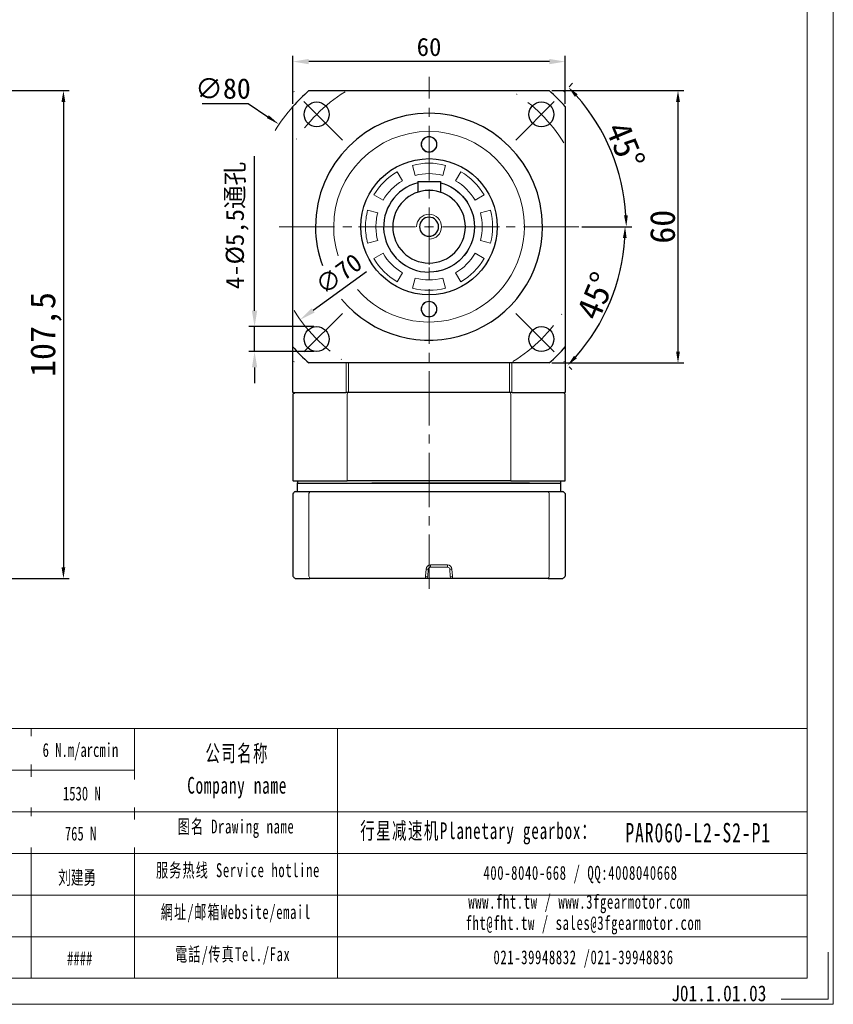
# Model space of a CAD drawing. Header units: millimetres. Extents: x 2035 to 2519, y 1001 to 1341.
# Tile 8 of 9: x 2340 to 2519, y 1001 to 1218. Entities that reach past the tile are written whole.
import ezdxf

# ---------------------------------------------------------------- set-up
doc = ezdxf.new("R2010")
doc.units = ezdxf.units.MM
doc.header["$PDSIZE"] = -5
doc.linetypes.add('ACAD_ISO10W100', pattern=[18, 12, -3, 0, -3])
doc.linetypes.add('点画线', pattern=[18, 12, -2, 2, -2])
doc.layers.get('0').update_dxf_attribs({"lineweight": 18})
doc.layers.get('Defpoints').update_dxf_attribs({"lineweight": 18})
for name, color, linetype, lineweight in [('6文字层', 3, 'Continuous', 35), ('7中心线层', 7, '点画线', 18), ('SLD-0', 7, 'Continuous', 18), ('中心线层', 7, 'ACAD_ISO10W100', 20), ('图框_外框线', 7, 'Continuous', 18), ('尺寸线层', 3, 'Continuous', 18), ('粗实线', 7, 'Continuous', 50), ('细实线', 7, 'Continuous', 18)]:
    doc.layers.add(name, color=color, linetype=linetype, lineweight=lineweight)
doc.styles.add('工程字', font='txt')
doc.styles.add('标准', font='txt', dxfattribs={"width": 0.667})
doc.styles.add('样式 1', font='txt', dxfattribs={"width": 0.8})
doc.dimstyles.new('DIMSTYLE_17', dxfattribs={"dimtxt": 8, "dimasz": 12, "dimexe": 0.18, "dimexo": 0.0625, "dimgap": 0.09, "dimtad": 1, "dimtih": 1, "dimtoh": 1, "dimdec": 3, "dimdsep": 46, "dimtxsty": 'Standard', "dimblk": '_CAXARROW', "dimcen": 0.09, "dimdle": 24, "dimadec": 0, "dimazin": 0, "dimtfac": 0.7, "dimtdec": 3, "dimtofl": 0, "dimtmove": 0, "dimatfit": 3, "dimfxl": 1, "dimtolj": 1, "dimarcsym": 0})
doc.dimstyles.new('ISO-25', dxfattribs={"dimtxt": 5.5, "dimasz": 1, "dimexe": 1.25, "dimexo": 0.625, "dimtad": 1, "dimtxsty": '工程字', "dimcen": 2.5, "dimdle": 2, "dimadec": 0, "dimazin": 0, "dimtfac": 1, "dimtmove": 0, "dimatfit": 3, "dimfxl": 1, "dimarcsym": 0})
doc.dimstyles.new('副本 ISO-25', dxfattribs={"dimtxt": 5.5, "dimasz": 2.5, "dimexe": 1.25, "dimexo": 0.625, "dimtad": 1, "dimtxsty": '工程字', "dimcen": 2.5, "dimdle": 5, "dimadec": 0, "dimazin": 0, "dimtfac": 1, "dimtmove": 0, "dimatfit": 3, "dimfxl": 1, "dimtolj": 1, "dimarcsym": 0})

# ---------------------------------------------------------------- blocks, each defined once
blk = doc.blocks.new('*D89')
at = {"layer": 'Defpoints', "color": 0}
for p in [(2276.94, 1202.07), (2310.44, 1094.57), (2349.51, 1094.57)]:
    blk.add_point(p, dxfattribs=at)
at = {"layer": '尺寸线层', "color": 0, "lineweight": -2}
for p, q in [((2277.57, 1202.07), (2350.76, 1202.07)), ((2349.51, 1199.57), (2349.51, 1097.07)), ((2311.07, 1094.57), (2350.76, 1094.57))]:
    blk.add_line(p, q, dxfattribs=at)
at = {"layer": '尺寸线层', "color": 0}
for points in [[(2349.92, 1199.57), (2349.09, 1199.57), (2349.51, 1202.07)], [(2349.09, 1097.07), (2349.92, 1097.07), (2349.51, 1094.57)]]:
    blk.add_solid(points, dxfattribs=at)
at = {"layer": '尺寸线层', "color": 0, "insert": (2345.67, 1148.32), "char_height": 5.5, "attachment_point": 5, "rotation": 90, "style": '工程字'}
blk.add_mtext('\\A1;107,5', dxfattribs=at)
blk = doc.blocks.new('*D100')
at = {"layer": 'Defpoints', "color": 0}
for p in [(2391.6, 1150.07), (2405.28, 1150.07), (2405.28, 1144.57)]:
    blk.add_point(p, dxfattribs=at)
at = {"layer": '尺寸线层', "color": 0, "lineweight": -2}
for p, q in [((2391.6, 1153.57), (2391.6, 1187.62)), ((2404.66, 1150.07), (2390.35, 1150.07)), ((2391.6, 1144.57), (2391.6, 1150.07)), ((2404.66, 1144.57), (2390.35, 1144.57)), ((2391.6, 1141.07), (2391.6, 1137.57))]:
    blk.add_line(p, q, dxfattribs=at)
at = {"layer": '尺寸线层', "color": 0}
for points in [[(2391.02, 1153.57), (2392.19, 1153.57), (2391.6, 1150.07)], [(2392.19, 1141.07), (2391.02, 1141.07), (2391.6, 1144.57)]]:
    blk.add_solid(points, dxfattribs=at)
at = {"layer": '尺寸线层', "color": 0, "insert": (2387.77, 1172.35), "char_height": 4, "attachment_point": 5, "rotation": 90, "style": '工程字'}
blk.add_mtext('4-%%C5,5通孔', dxfattribs=at)
blk = doc.blocks.new('*D101')
at = {"layer": 'Defpoints', "color": 0}
for p in [(2400.03, 1208.45), (2400.03, 1198.52), (2460.03, 1198.52)]:
    blk.add_point(p, dxfattribs=at)
at = {"layer": '尺寸线层', "color": 0, "lineweight": -2}
for p, q in [((2400.03, 1199.15), (2400.03, 1209.7)), ((2456.53, 1208.45), (2403.53, 1208.45)), ((2460.03, 1199.15), (2460.03, 1209.7))]:
    blk.add_line(p, q, dxfattribs=at)
at = {"layer": '尺寸线层', "color": 0}
for points in [[(2403.53, 1209.03), (2403.53, 1207.87), (2400.03, 1208.45)], [(2456.53, 1207.87), (2456.53, 1209.03), (2460.03, 1208.45)]]:
    blk.add_solid(points, dxfattribs=at)
at = {"layer": '尺寸线层', "color": 0, "insert": (2430.03, 1211.65), "char_height": 4, "attachment_point": 5, "style": '工程字'}
blk.add_mtext('60', dxfattribs=at)
blk = doc.blocks.new('_CAXARROW')
blk.add_hatch(color=0).paths.add_polyline_path([(0, 0), (-1, 0.125), (-1, -0.125)], flags=0)
blk = doc.blocks.new('*D102')
at = {"layer": 'Defpoints', "color": 0}
for p in [(2397, 1194.62), (2463.06, 1149.51)]:
    blk.add_point(p, dxfattribs=at)
at = {"layer": '尺寸线层', "color": 0, "linetype": 'Continuous', "lineweight": -2}
for p, q in [((2380.08, 1199.24), (2390.23, 1199.24)), ((2390.23, 1199.24), (2394.52, 1196.31)), ((2429.94, 1172.07), (2430.12, 1172.07)), ((2430.03, 1171.98), (2430.03, 1172.16))]:
    blk.add_line(p, q, dxfattribs=at)
at = {"layer": '尺寸线层', "color": 0, "lineweight": -2, "xscale": 3, "yscale": 3, "zscale": 3, "rotation": 325.6748715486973}
blk.add_blockref('_CAXARROW', (2397, 1194.62), dxfattribs=at)
at = {"layer": '尺寸线层', "color": 0, "insert": (2384.64, 1202.49), "char_height": 4.5, "attachment_point": 5, "style": '工程字'}
blk.add_mtext('\\A1;∅80', dxfattribs=at)
blk = doc.blocks.new('_FILLED')
at = {"linetype": 'ByBlock'}
blk.add_hatch(color=0, dxfattribs=at).paths.add_polyline_path([(0, 0), (-1, 0.133), (-1, -0.133)], flags=0)
blk = doc.blocks.new('*D103')
at = {"layer": 'Defpoints', "color": 0}
for p in [(2458.41, 1192.55), (2401.65, 1151.58)]:
    blk.add_point(p, dxfattribs=at)
at = {"layer": '尺寸线层', "color": 0, "lineweight": -2}
blk.add_line((2416.28, 1162.14), (2404.49, 1153.63), dxfattribs=at)
at = {"layer": '尺寸线层', "color": 0}
blk.add_solid([(2404.15, 1154.11), (2404.83, 1153.16), (2401.65, 1151.58)], dxfattribs=at)
at = {"layer": '尺寸线层', "color": 0, "insert": (2410.14, 1161.66), "char_height": 4, "attachment_point": 5, "rotation": 35.8171, "style": '工程字'}
blk.add_mtext('∅70', dxfattribs=at)
blk = doc.blocks.new('*D104')
at = {"layer": 'Defpoints', "color": 0}
for p in [(2456.49, 1202.07), (2456.49, 1142.07), (2484.86, 1142.07)]:
    blk.add_point(p, dxfattribs=at)
at = {"layer": '尺寸线层', "color": 0, "lineweight": -2}
for p, q in [((2457.11, 1202.07), (2486.11, 1202.07)), ((2484.86, 1199.57), (2484.86, 1144.57)), ((2457.11, 1142.07), (2486.11, 1142.07))]:
    blk.add_line(p, q, dxfattribs=at)
at = {"layer": '尺寸线层', "color": 0}
for points in [[(2485.28, 1199.57), (2484.44, 1199.57), (2484.86, 1202.07)], [(2484.44, 1144.57), (2485.28, 1144.57), (2484.86, 1142.07)]]:
    blk.add_solid(points, dxfattribs=at)
at = {"layer": '尺寸线层', "color": 0, "insert": (2481.48, 1172.07), "char_height": 5.5, "attachment_point": 5, "rotation": 90, "style": '工程字'}
blk.add_mtext('\\A1;60', dxfattribs=at)
blk = doc.blocks.new('*D105')
at = {"layer": 'Defpoints', "color": 0}
for p in [(2460.44, 1202.47), (2449.12, 1191.16), (2471.99, 1183.31), (2397.03, 1172.07), (2463.03, 1172.07)]:
    blk.add_point(p, dxfattribs=at)
at = {"layer": '尺寸线层', "color": 0, "lineweight": -2}
for p, q in [((2460.88, 1202.91), (2461.63, 1203.67)), ((2463.65, 1172.07), (2474.72, 1172.07))]:
    blk.add_line(p, q, dxfattribs=at)
blk.add_arc((2430.03, 1172.07), 43.44, 3.2979, 41.7021, dxfattribs=at)
at = {"layer": '尺寸线层', "color": 0}
for points in [[(2462.77, 1201.25), (2462.16, 1200.68), (2460.75, 1202.78)], [(2472.98, 1174.55), (2473.81, 1174.58), (2473.47, 1172.07)]]:
    blk.add_solid(points, dxfattribs=at)
at = {"layer": '尺寸线层', "color": 0, "insert": (2473.28, 1189.98), "char_height": 5.5, "attachment_point": 5, "rotation": 292.5, "style": '工程字'}
blk.add_mtext('\\A1;45%%d', dxfattribs=at)
blk = doc.blocks.new('*D106')
at = {"layer": 'Defpoints', "color": 0}
for p in [(2397.03, 1172.07), (2463.03, 1172.07), (2449.12, 1152.97), (2467.42, 1150.48), (2460.44, 1141.66)]:
    blk.add_point(p, dxfattribs=at)
at = {"layer": '尺寸线层', "color": 0, "lineweight": -2}
for p, q in [((2463.65, 1172.07), (2474.46, 1172.07)), ((2460.88, 1141.22), (2461.45, 1140.65))]:
    blk.add_line(p, q, dxfattribs=at)
blk.add_arc((2430.03, 1172.07), 43.18, 318.3179, 356.6821, dxfattribs=at)
at = {"layer": '尺寸线层', "color": 0}
for points in [[(2473.55, 1169.55), (2472.72, 1169.58), (2473.21, 1172.07)], [(2461.97, 1143.64), (2462.58, 1143.07), (2460.56, 1141.53)]]:
    blk.add_solid(points, dxfattribs=at)
at = {"layer": '尺寸线层', "color": 0, "insert": (2466.8, 1156.83), "char_height": 5.5, "attachment_point": 5, "rotation": 67.5, "style": '工程字'}
blk.add_mtext('\\A1;45%%d', dxfattribs=at)

msp = doc.modelspace()

# ---------------------------------------------------------------- linework, layer by layer
for p, q in [((2428.3798, 1190.216), (2428.2798, 1190.216)), ((2431.6798, 1190.216), (2431.7798, 1190.216)), ((2426.4063, 1185.5889), (2427.0016, 1183.3673)), ((2433.0579, 1183.3673), (2433.6532, 1185.5889)), ((2424.1798, 1182.1985), (2423.0298, 1184.1903)), ((2437.0298, 1184.1903), (2435.8798, 1182.1985)), ((2417.9054, 1179.066), (2419.8973, 1177.916)), ((2440.1623, 1177.916), (2442.1541, 1179.066)), ((2418.7284, 1175.0941), (2416.5068, 1175.6894)), ((2443.5527, 1175.6894), (2441.3311, 1175.0941)), ((2405.0298, 1172.066), (2405.5298, 1172.066)), ((2409.0298, 1172.066), (2408.3369, 1172.066)), ((2409.2298, 1172.066), (2408.5298, 1172.066)), ((2415.0298, 1172.066), (2414.5298, 1172.066)), ((2415.0298, 1172.066), (2415.4298, 1172.066)), ((2419.1918, 1172.066), (2418.8652, 1172.066)), ((2420.0298, 1172.066), (2419.1918, 1172.066)), ((2440.0298, 1172.066), (2440.8677, 1172.066)), ((2440.8677, 1172.066), (2441.1944, 1172.066)), ((2445.0298, 1172.066), (2444.6298, 1172.066)), ((2445.0298, 1172.066), (2445.5298, 1172.066)), ((2450.8298, 1172.066), (2451.5298, 1172.066)), ((2451.0298, 1172.066), (2451.7226, 1172.066)), ((2455.0298, 1172.066), (2454.5298, 1172.066)), ((2416.5068, 1168.4425), (2418.7284, 1169.0378)), ((2441.3311, 1169.0378), (2443.5527, 1168.4425)), ((2419.8973, 1166.216), (2417.9054, 1165.066)), ((2430.0298, 1164.066), (2430.0298, 1164.866)), ((2442.1541, 1165.066), (2440.1623, 1166.216)), ((2430.0298, 1164.066), (2430.0298, 1163.666)), ((2430.0298, 1162.066), (2430.0298, 1163.066)), ((2423.0298, 1159.9416), (2424.1798, 1161.9335)), ((2427.0016, 1160.7646), (2426.4063, 1158.543)), ((2433.6532, 1158.543), (2433.0579, 1160.7646)), ((2435.8798, 1161.9335), (2437.0298, 1159.9416)), ((2428.3798, 1153.916), (2428.2798, 1153.916)), ((2431.6798, 1153.916), (2431.7798, 1153.916)), ((2411.7595, 1135.566), (2411.7595, 1142.0659)), ((2412.2815, 1142.066), (2412.2815, 1135.566)), ((2447.778, 1135.566), (2447.778, 1142.066)), ((2448.3, 1142.0659), (2448.3, 1135.566)), ((2412.002, 1116.166), (2412.002, 1135.166)), ((2448.0575, 1135.166), (2448.0575, 1116.166)), ((2401.0298, 1115.566), (2403.9018, 1115.566)), ((2456.1577, 1115.566), (2459.0298, 1115.566)), ((2403.5722, 1113.2677), (2403.5722, 1095.0677)), ((2456.4873, 1113.2677), (2456.4873, 1095.0677)), ((2430.37, 1097.5677), (2434.0879, 1097.5677)), ((2430.37, 1097.5677), (2430.37, 1097.0677)), ((2434.0879, 1097.5677), (2434.0879, 1097.0677)), ((2429.2627, 1095.0677), (2429.3725, 1096.6375)), ((2429.3725, 1096.6375), (2429.8713, 1096.6026)), ((2429.8713, 1096.6026), (2429.7615, 1095.0328)), ((2434.0879, 1097.0677), (2430.37, 1097.0677)), ((2435.0855, 1096.6375), (2434.5867, 1096.6026)), ((2434.6964, 1095.0328), (2434.5867, 1096.6026)), ((2435.0855, 1096.6375), (2435.1952, 1095.0677)), ((2429.2627, 1095.0677), (2429.7615, 1095.0328)), ((2429.2627, 1095.0677), (2429.2627, 1094.5677)), ((2435.1952, 1095.0677), (2434.6964, 1095.0328)), ((2435.1952, 1095.0677), (2435.1952, 1094.5677))]:
    msp.add_line(p, q)
for points in [[(2037.6468, 1000.7701), (2519.0643, 1000.7701), (2519.0643, 1341.201), (2037.6468, 1341.201)], [(2066.3026, 1006.5012), (2513.3332, 1006.5012), (2513.3332, 1335.4699), (2066.3026, 1335.4699)]]:
    msp.add_lwpolyline(points, close=True)
msp.add_lwpolyline([(2517.9181, 1012.2324), (2517.9181, 1001.9163), (2507.602, 1001.9163)])
for centre, radius, start, end in [((2430.0298, 1172.066), 21, 0, 180), ((2430.0298, 1190.216), 1.65, 0, 180), ((2430.0298, 1190.216), 1.65, 180, 0), ((2430.0298, 1172.066), 14, 75, 105), ((2430.0298, 1172.066), 14, 120, 150), ((2430.0298, 1172.066), 14, 30, 60), ((2430.0298, 1172.066), 10, 270, 75.52125), ((2430.0298, 1172.066), 14, 165, 180), ((2430.0298, 1172.066), 14, 345, 15), ((2430.0298, 1172.066), 2.75, 0, 180), ((2430.0298, 1172.066), 21, 180, 197.688935), ((2430.0298, 1172.066), 21, 221.240882, 0), ((2430.0298, 1172.066), 14, 180, 195), ((2430.0298, 1172.066), 2.75, 270, 0), ((2430.0298, 1172.066), 14, 210, 240), ((2430.0298, 1172.066), 14, 300, 330), ((2430.0298, 1172.066), 14, 255, 285), ((2430.0298, 1153.916), 1.65, 0, 180), ((2430.0298, 1153.916), 1.65, 180, 0), ((2430.37, 1096.5677), 0.5, 90, 176), ((2434.0879, 1096.5677), 0.5, 4, 90)]:
    msp.add_arc(centre, radius, start, end)
at = {"extrusion": (0, 0, -1)}
for centre, radius, start, end in [((-2430.0298, 1190.216), 1.75, 0, 180), ((-2430.0298, 1190.216), 1.75, 180, 0), ((-2430.0298, 1172.066), 11.7, 30, 60), ((-2430.0298, 1172.066), 11.7, 75, 105), ((-2430.0298, 1172.066), 11.7, 120, 150), ((-2430.0298, 1172.066), 11.7, 0, 15), ((-2430.0298, 1172.066), 11.7, 165, 195), ((-2430.0298, 1172.066), 11.7, 345, 0), ((-2430.0298, 1172.066), 11.7, 300, 330), ((-2430.0298, 1172.066), 11.7, 210, 240), ((-2430.0298, 1172.066), 11.7, 255, 285), ((-2430.0298, 1153.916), 1.75, 0, 180), ((-2430.0298, 1153.916), 1.75, 180, 0), ((-2430.37, 1096.5677), 1, 4, 90), ((-2434.0879, 1096.5677), 1, 90, 176), ((-2429.2627, 1095.0677), 0.5, 184, 270), ((-2435.1952, 1095.0677), 0.5, 270, 356)]:
    msp.add_arc(centre, radius, start, end, dxfattribs=at)
for points in [[(2412.002, 1135.166), (2412.039, 1135.2993), (2412.0761, 1135.4326), (2412.1133, 1135.566)], [(2447.9462, 1135.566), (2447.9834, 1135.4326), (2448.0205, 1135.2993), (2448.0575, 1135.166)], [(2448.0575, 1116.166), (2448.0483, 1116.1326), (2448.039, 1116.0993), (2448.0298, 1116.066)], [(2403.5722, 1113.2677), (2403.6353, 1113.4344), (2403.6985, 1113.6011), (2403.7619, 1113.7677)], [(2456.2976, 1113.7677), (2456.361, 1113.6011), (2456.4243, 1113.4344), (2456.4873, 1113.2677)], [(2403.7619, 1094.5677), (2403.6985, 1094.7344), (2403.6353, 1094.901), (2403.5722, 1095.0677)], [(2456.4873, 1095.0677), (2456.4243, 1094.901), (2456.361, 1094.7344), (2456.2976, 1094.5677)]]:
    msp.add_open_spline(points, degree=3)
at = {"layer": '7中心线层'}
for p, q in [((2430.0298, 1092.284), (2430.0298, 1205.066)), ((2463.0298, 1172.066), (2397.0298, 1172.066))]:
    msp.add_line(p, q, dxfattribs=at)
at = {"layer": '中心线层', "color": 0}
for p, q in [((2410.9379, 1191.1578), (2399.6242, 1202.4715)), ((2449.1216, 1191.1578), (2460.4353, 1202.4715)), ((2410.9379, 1152.9741), (2399.6242, 1141.6604)), ((2449.1216, 1152.9741), (2460.4353, 1141.6604))]:
    msp.add_line(p, q, dxfattribs=at)
for start, end in [(121.875144, 148.124856), (31.875144, 58.124856), (211.875144, 240.388614), (301.875144, 328.124856)]:
    msp.add_arc((2430.0298, 1172.066), 35, start, end, dxfattribs=at)
at = {"layer": '图框_外框线'}
for p, q in [((2080.1727, 1061.5206), (2513.3332, 1061.5206)), ((2342.3961, 1061.5206), (2342.3961, 1006.5012)), ((2365.1284, 1061.5206), (2365.1284, 1006.5012)), ((2409.8533, 1061.5206), (2409.8533, 1006.5012)), ((2121.6833, 1052.3406), (2365.1284, 1052.3406)), ((2080.1727, 1043.1606), (2513.3332, 1043.1606)), ((2121.6833, 1033.9806), (2513.3332, 1033.9806)), ((2121.6833, 1024.8006), (2513.3332, 1024.8006)), ((2121.6833, 1015.6206), (2513.3332, 1015.6206))]:
    msp.add_line(p, q, dxfattribs=at)
at = {"layer": '粗实线', "color": 0, "lineweight": 30}
for p, q in [((2403.5722, 1202.066), (2456.4873, 1202.066)), ((2400.0298, 1145.6084), (2400.0298, 1198.5235)), ((2460.0298, 1198.5235), (2460.0298, 1145.6084)), ((2427.5298, 1182.066), (2427.5298, 1179.6653)), ((2427.5298, 1182.066), (2430.0298, 1182.066)), ((2430.0298, 1182.066), (2432.5298, 1182.066)), ((2432.5298, 1182.066), (2432.5298, 1179.6653)), ((2400.0298, 1135.566), (2400.0298, 1145.6084)), ((2460.0298, 1145.6084), (2460.0298, 1135.566)), ((2456.4873, 1142.066), (2403.5722, 1142.066)), ((2400.1768, 1135.566), (2400.0298, 1135.566)), ((2400.0298, 1135.166), (2400.0298, 1116.166)), ((2400.1768, 1135.566), (2411.7595, 1135.566)), ((2412.2815, 1135.566), (2411.7595, 1135.566)), ((2447.778, 1135.566), (2412.2815, 1135.566)), ((2448.3, 1135.566), (2447.778, 1135.566)), ((2448.3, 1135.566), (2459.8827, 1135.566)), ((2460.0298, 1135.566), (2459.8827, 1135.566)), ((2460.0298, 1116.166), (2460.0298, 1135.166)), ((2400.1298, 1116.066), (2412.0298, 1116.066)), ((2401.0298, 1116.066), (2401.0298, 1115.566)), ((2401.0298, 1113.7677), (2401.0298, 1115.6577)), ((2401.0298, 1115.566), (2459.0298, 1115.566)), ((2448.0298, 1116.066), (2412.0298, 1116.066)), ((2452.152, 1115.566), (2417.4469, 1115.566)), ((2448.0298, 1116.066), (2459.9298, 1116.066)), ((2459.0298, 1115.566), (2459.0298, 1116.066)), ((2459.0298, 1113.7677), (2459.0298, 1115.6577)), ((2400.0298, 1113.2677), (2400.0298, 1095.0677)), ((2400.5298, 1113.7677), (2403.7619, 1113.7677)), ((2403.7619, 1113.7677), (2456.2976, 1113.7677)), ((2456.2976, 1113.7677), (2459.5298, 1113.7677)), ((2460.0298, 1113.2677), (2460.0298, 1095.0677)), ((2400.5298, 1094.5677), (2403.7619, 1094.5677)), ((2429.2627, 1094.5677), (2403.7619, 1094.5677)), ((2430.729, 1094.5677), (2429.2627, 1094.5677)), ((2433.729, 1094.5677), (2430.729, 1094.5677)), ((2435.1952, 1094.5677), (2433.729, 1094.5677)), ((2456.2976, 1094.5677), (2435.1952, 1094.5677)), ((2456.2976, 1094.5677), (2459.5298, 1094.5677))]:
    msp.add_line(p, q, dxfattribs=at)
for radius, start, end in [(40, 131.409622, 138.590378), (40, 41.409622, 48.590378), (25, 0, 180), (10, 104.47875, 270), (8, 90, 270), (8, 270, 90), (2.1, 0, 180), (25, 180, 199.964666), (25, 219.614857, 0), (2.1, 180, 0), (40, 221.409622, 228.590378), (40, 311.409622, 318.590378)]:
    msp.add_arc((2430.0298, 1172.066), radius, start, end, dxfattribs=at)
at = {"layer": '粗实线', "color": 0, "lineweight": 30, "extrusion": (0, 0, -1)}
for centre, radius, start, end in [((-2405.281, 1196.8147), 2.75, 0, 180), ((-2454.7785, 1196.8147), 2.75, 0, 180), ((-2405.281, 1196.8147), 2.75, 180, 0), ((-2454.7785, 1196.8147), 2.75, 180, 0), ((-2430.0298, 1172.066), 15, 0, 180), ((-2430.0298, 1172.066), 10, 104.475935, 180), ((-2430.0298, 1172.066), 15, 180, 0), ((-2430.0298, 1172.066), 10, 180, 269.999998), ((-2405.281, 1147.3172), 2.75, 0, 180), ((-2454.7785, 1147.3172), 2.75, 0, 180), ((-2405.281, 1147.3172), 2.75, 180, 0), ((-2454.7785, 1147.3172), 2.75, 180, 0)]:
    msp.add_arc(centre, radius, start, end, dxfattribs=at)
at = {"layer": '粗实线', "color": 0, "lineweight": 30}
for points in [[(2400.4298, 1135.566), (2400.2964, 1135.4326), (2400.1631, 1135.2993), (2400.0298, 1135.166)], [(2460.0298, 1135.166), (2459.8964, 1135.2993), (2459.7631, 1135.4326), (2459.6298, 1135.566)], [(2400.0298, 1116.166), (2400.0631, 1116.1326), (2400.0964, 1116.0993), (2400.1298, 1116.066)], [(2459.9298, 1116.066), (2459.9631, 1116.0993), (2459.9964, 1116.1326), (2460.0298, 1116.166)], [(2400.5298, 1113.7677), (2400.3631, 1113.6011), (2400.1965, 1113.4344), (2400.0298, 1113.2677)], [(2460.0298, 1113.2677), (2459.863, 1113.4344), (2459.6964, 1113.6011), (2459.5298, 1113.7677)], [(2400.0298, 1095.0677), (2400.1965, 1094.901), (2400.3631, 1094.7344), (2400.5298, 1094.5677)], [(2459.5298, 1094.5677), (2459.6964, 1094.7344), (2459.863, 1094.901), (2460.0298, 1095.0677)]]:
    msp.add_open_spline(points, degree=3, dxfattribs=at)
at = {"layer": '细实线', "color": 0}
msp.add_arc((2430.0298, 1172.066), 40, 138.590378, 147.957386, dxfattribs=at)

# ---------------------------------------------------------------- texts
at = {"layer": '6文字层', "insert": (2483.3759, 1004.9383), "char_height": 3.5, "width": 43.304423, "attachment_point": 1, "style": '样式 1'}
msp.add_mtext('J01.1.01.03', dxfattribs=at)
at = {"layer": 'SLD-0', "color": 1, "char_height": 3.06, "width": 39.133374, "attachment_point": 2, "style": '标准'}
for s, insert in [('6 N.m/arcmin', (2353.2555, 1058.33)), ('{\\fSimSun|b1|i0|c134|p2;刘建勇}', (2352.5383, 1030.2381)), ('####', (2353.0986, 1012.4103))]:
    msp.add_mtext(s, dxfattribs=dict(at, insert=insert))
at = {"layer": 'SLD-0', "color": 1, "attachment_point": 2, "line_spacing_factor": 1.15057, "style": '标准'}
for s, insert, char_height, width in [('\\T1.1;公司名称\\PCompany name', (2387.7745, 1057.8965), 3.672, 47.540935), ('\\T1.1;图名 Drawing name', (2387.5235, 1041.4684), 3.06, 39.133374), ('\\T1.1;  行星减速机Planetary gearbox：', (2439.1302, 1040.8562), 3.672, 57.751894), ('\\pxt5;{\\T1.1;PAR060-L2-S2-P1}', (2489.3025, 1040.7295), 4.284, 41.696044), ('\\T1.1;服务热线 Service hotline', (2387.9574, 1031.8463), 3.06, 43.598338), ('\\T1.1;400-8040-668 / QQ:4008040668', (2463.3876, 1031.2616), 3.06, 89.093152), ('\\T1.1;www.fht.tw / www.3fgearmotor.com ', (2463.1054, 1024.888), 3.06, 89.193447), ('\\T1.1;網址/邮箱Website/email', (2387.4809, 1022.627), 3.06, 45.381766), ('\\T1.1;\\pxt12;fht@fht.tw / sales@3fgearmotor.com ', (2464.038, 1020.2284), 3.06, 89.193447), ('\\T1.1;電話/传真Tel./Fax', (2386.7954, 1013.3358), 3.06, 45.927576), ('\\T1.1;021-39948832 /021-39948836 ', (2464.07, 1012.6667), 3.06, 68.105944)]:
    msp.add_mtext(s, dxfattribs=dict(at, insert=insert, char_height=char_height, width=width))

# ---------------------------------------------------------------- dimensions: what is measured, and where the dimension line sits
at = {"layer": '尺寸线层'}
dim = msp.add_linear_dim(base=(2400.0298, 1208.4497), p1=(2460.0298, 1198.5235), p2=(2400.0298, 1198.5235), dimstyle='ISO-25', override={"dimtxt": 4, "dimasz": 3.5, "dimgap": 1.2}, dxfattribs=at)
dim.commit()
dim.dimension.update_dxf_attribs({"geometry": '*D101', "text_midpoint": (2430.0298, 1208.4497), "dimtype": 160})
at = {"layer": '尺寸线层', "linetype": 'Continuous'}
dim = msp.add_diameter_dim_2p(p1=(2463.0638, 1149.5104), p2=(2396.9957, 1194.6215), dimstyle='DIMSTYLE_17', override={"dimtxt": 4.5, "dimasz": 3, "dimgap": 1, "dimtxsty": '工程字', "dimtol": 0, "dimldrblk": '_FILLED'}, dxfattribs=at)
dim.commit()
dim.dimension.update_dxf_attribs({"geometry": '*D102', "text_midpoint": (2384.6417, 1199.2432), "dimtype": 163})
at = {"layer": '尺寸线层'}
for base, p1, p2, picture, middle in [((2349.5067, 1094.5677), (2276.9434, 1202.066), (2310.4432, 1094.5677), '*D89', (2345.6708, 1148.3168)), ((2484.8599, 1142.066), (2456.4873, 1202.066), (2456.4873, 1142.066), '*D104', (2481.4849, 1172.066))]:
    dim = msp.add_linear_dim(base=base, p1=p1, p2=p2, angle=90, dimstyle='副本 ISO-25', dxfattribs=at)
    dim.commit()
    dim.dimension.update_dxf_attribs({"geometry": picture, "text_midpoint": middle})
for base, line1, line2, picture, middle in [((2471.9889, 1183.3089), ((2449.1216, 1191.1578), (2460.4353, 1202.4715)), ((2463.0298, 1172.066), (2397.0298, 1172.066)), '*D105', (2473.2806, 1189.981)), ((2467.4233, 1150.4768), ((2463.0298, 1172.066), (2397.0298, 1172.066)), ((2449.1216, 1152.9741), (2460.4353, 1141.6604)), '*D106', (2466.8033, 1156.8339))]:
    dim = msp.add_angular_dim_2l(base=base, line1=line1, line2=line2, dimstyle='副本 ISO-25', dxfattribs=at)
    dim.commit()
    dim.dimension.update_dxf_attribs({"geometry": picture, "text_midpoint": middle})
dim = msp.add_diameter_dim_2p(p1=(2458.4109, 1192.548), p2=(2401.6486, 1151.584), dimstyle='ISO-25', override={"dimtxt": 4, "dimasz": 3.5, "dimgap": 1.2}, dxfattribs=at)
dim.commit()
dim.dimension.update_dxf_attribs({"geometry": '*D103', "text_midpoint": (2412.016, 1159.0658), "dimtype": 163})
dim = msp.add_linear_dim(base=(2391.6039, 1150.0672), p1=(2405.281, 1144.5672), p2=(2405.281, 1150.0672), angle=90, text='4-%%C<>通孔', dimstyle='ISO-25', override={"dimtxt": 4, "dimasz": 3.5, "dimgap": 1.2}, dxfattribs=at)
dim.commit()
dim.dimension.update_dxf_attribs({"geometry": '*D100', "text_midpoint": (2391.6039, 1172.3454), "dimtype": 160})

# ---------------------------------------------------------------- next in the draw order: texts
at = {"layer": 'SLD-0', "color": 1, "char_height": 3.06, "width": 86.407161, "attachment_point": 2, "style": '标准', "bg_fill": 2}
for s, insert in [('{\\f宋体|b0|i0|c134|p2;\\W0.65;扭转刚性 \\fArial|b0|i0|c0|p34;Torsional Rigidity}', (2317.5644, 1058.2416)), ('{\\f宋体|b0|i0|c134|p2;容许径向力Max Radial Force}', (2318.5668, 1049.3173)), ('{\\f宋体|b0|i0|c134|p2;容许轴向力Max Axial Force}', (2318.5084, 1040.6633))]:
    msp.add_mtext(s, dxfattribs=dict(at, insert=insert))

# ---------------------------------------------------------------- next in the draw order: texts
for s, insert in [('{\\fSimSun|b1|i0|c134|p2;1530 N}', (2353.5616, 1048.7335)), ('{\\fSimSun|b1|i0|c134|p2;765 N}', (2353.2866, 1039.9196))]:
    msp.add_mtext(s, dxfattribs=dict(at, insert=insert))

doc.saveas('drawing.dxf')
